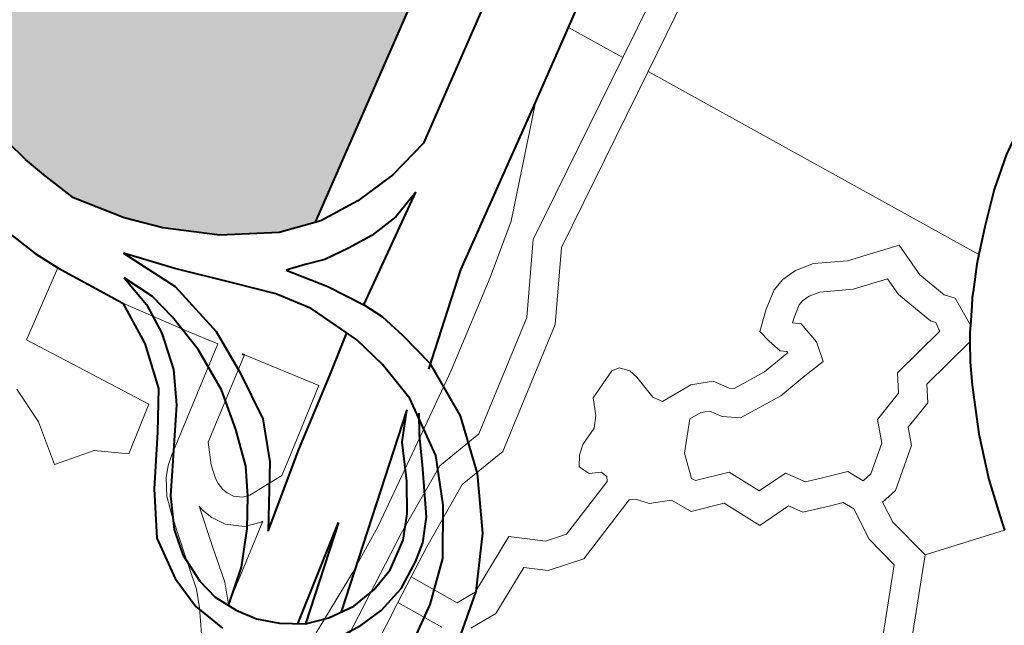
# Model space of a CAD drawing. Header units: metres. Extents: x 149090 to 149776, y 485756 to 486362.
# Tile 26 of 93: x 149580.6 to 149585.72, y 486276.55 to 486279.7. Entities that reach past the tile are written whole.
import ezdxf

# ---------------------------------------------------------------- set-up
doc = ezdxf.new("R2010")
doc.units = ezdxf.units.M
doc.header["$MEASUREMENT"] = 0
for name, color, linetype, lineweight in [('WVB-pen-brm-dik 018', 6, 'Continuous', 13), ('WVB-pen-dik 035', 1, 'Continuous', 40), ('WVB-raster-60%', 253, 'Continuous', 30)]:
    doc.layers.add(name, color=color, linetype=linetype, lineweight=lineweight)

# ---------------------------------------------------------------- blocks, each defined once
blk = doc.blocks.new('INZET')
at = {"layer": 'WVB-raster-60%', "ltscale": 0.5, "extrusion": (0, 0, -1)}
blk.add_hatch(color=256, dxfattribs=at).paths.add_polyline_path([(0.122486, -0.100404), (0.12159, -0.099864), (0.119378, -0.098525), (0.116693, -0.096928), (0.114935, -0.095906), (0.113636, -0.095155), (0.111993, -0.094198), (0.111888, -0.093906), (0.111805, -0.093718), (0.111693, -0.093564), (0.111597, -0.093477), (0.111501, -0.093412), (0.110411, -0.092801), (0.110411, -0.0928), (0.110511, -0.092623), (0.111091, -0.091562), (0.111139, -0.091474), (0.111211, -0.091342), (0.111768, -0.090313), (0.111825, -0.09021), (0.112221, -0.089497), (0.11676, -0.091968), (0.120722, -0.094137), (0.121543, -0.094595), (0.12184, -0.094705), (0.122361, -0.094679), (0.124532, -0.09457), (0.124549, -0.094792), (0.124578, -0.095161), (0.124598, -0.095535), (0.124659, -0.09662), (0.124675, -0.097068), (0.124664, -0.097394), (0.12462, -0.097877), (0.124573, -0.098135), (0.124509, -0.09837), (0.124394, -0.098747), (0.124082, -0.099222), (0.123815, -0.099538), (0.123373, -0.099941), (0.122851, -0.100274)])
at = {"layer": 'WVB-pen-brm-dik 018'}
for p, q in [((-0.125052, -0.09899), (-0.125181, -0.098564)), ((-0.124946, -0.099248), (-0.125052, -0.09899)), ((-0.125643, -0.099673), (-0.124946, -0.099248)), ((-0.124946, -0.099248), (-0.125643, -0.099673)), ((-0.124604, -0.099939), (-0.124946, -0.099248)), ((-0.124988, -0.100953), (-0.125643, -0.099673)), ((-0.125643, -0.099673), (-0.124988, -0.100953)), ((-0.124216, -0.100577), (-0.124604, -0.099939)), ((-0.118555, -0.099897), (-0.119165, -0.100267)), ((-0.12602, -0.100033), (-0.126033, -0.10044)), ((-0.126033, -0.10044), (-0.12602, -0.100033)), ((-0.117459, -0.100072), (-0.118883, -0.100848)), ((-0.118883, -0.100848), (-0.117459, -0.100072)), ((-0.119165, -0.100267), (-0.119894, -0.100708)), ((-0.118883, -0.100848), (-0.119165, -0.100267)), ((-0.119165, -0.100267), (-0.118883, -0.100848)), ((-0.118752, -0.101119), (-0.117315, -0.100335)), ((-0.117315, -0.100335), (-0.118752, -0.101119)), ((-0.126033, -0.10044), (-0.126151, -0.100899)), ((-0.126151, -0.100899), (-0.126033, -0.10044)), ((-0.124109, -0.100745), (-0.124216, -0.100577)), ((-0.124041, -0.100853), (-0.124109, -0.100745)), ((-0.119894, -0.100708), (-0.120812, -0.101568)), ((-0.125098, -0.101519), (-0.124041, -0.100853)), ((-0.120736, -0.101858), (-0.118883, -0.100848)), ((-0.118883, -0.100848), (-0.120736, -0.101858)), ((-0.126151, -0.100899), (-0.125731, -0.101017)), ((-0.125731, -0.101017), (-0.126151, -0.100899)), ((-0.125456, -0.101253), (-0.124988, -0.100953)), ((-0.124988, -0.100953), (-0.125456, -0.101253)), ((-0.125731, -0.101017), (-0.125456, -0.101253)), ((-0.125456, -0.101253), (-0.125731, -0.101017)), ((-0.123881, -0.101106), (-0.124711, -0.10163)), ((-0.123434, -0.101812), (-0.123881, -0.101106)), ((-0.118752, -0.101119), (-0.120542, -0.102094)), ((-0.120542, -0.102094), (-0.118752, -0.101119)), ((-0.117037, -0.104657), (-0.118752, -0.101119)), ((-0.118752, -0.101119), (-0.117037, -0.104657)), ((-0.125283, -0.101681), (-0.125191, -0.101589)), ((-0.125191, -0.101589), (-0.125098, -0.101519)), ((-0.120812, -0.101568), (-0.121328, -0.101921)), ((-0.125386, -0.10184), (-0.125283, -0.101681)), ((-0.124711, -0.10163), (-0.124821, -0.10184)), ((-0.12546, -0.102032), (-0.125386, -0.10184)), ((-0.124821, -0.10184), (-0.124867, -0.101983)), ((-0.124142, -0.102264), (-0.123434, -0.101812)), ((-0.121258, -0.102481), (-0.120736, -0.101858)), ((-0.120736, -0.101858), (-0.121258, -0.102481)), ((-0.124867, -0.101983), (-0.124876, -0.102042)), ((-0.121328, -0.101921), (-0.122156, -0.102442)), ((-0.125588, -0.102457), (-0.12546, -0.102032)), ((-0.124876, -0.102042), (-0.124871, -0.102121)), ((-0.120542, -0.102094), (-0.121058, -0.102709)), ((-0.121058, -0.102709), (-0.120542, -0.102094)), ((-0.125176, -0.10213), (-0.125301, -0.102542)), ((-0.125172, -0.102118), (-0.125176, -0.10213)), ((-0.125168, -0.102174), (-0.125172, -0.102118)), ((-0.125132, -0.102292), (-0.125168, -0.102174)), ((-0.124871, -0.102121), (-0.124854, -0.102176)), ((-0.124854, -0.102176), (-0.124821, -0.102239)), ((-0.12506, -0.102428), (-0.125132, -0.102292)), ((-0.124821, -0.102239), (-0.124748, -0.102303)), ((-0.124748, -0.102303), (-0.124675, -0.102331)), ((-0.124286, -0.102354), (-0.124142, -0.102264)), ((-0.124675, -0.102331), (-0.124286, -0.102354)), ((-0.125691, -0.10281), (-0.125588, -0.102457)), ((-0.124907, -0.102563), (-0.12506, -0.102428)), ((-0.122219, -0.102478), (-0.122828, -0.102825)), ((-0.122361, -0.103181), (-0.121258, -0.102481)), ((-0.121258, -0.102481), (-0.122361, -0.103181)), ((-0.122156, -0.102442), (-0.122219, -0.102478)), ((-0.125301, -0.102542), (-0.12541, -0.102918)), ((-0.12474, -0.102628), (-0.124907, -0.102563)), ((-0.125487, -0.103112), (-0.124721, -0.102629)), ((-0.124721, -0.102629), (-0.12474, -0.102628)), ((-0.121058, -0.102709), (-0.122263, -0.103475)), ((-0.122263, -0.103475), (-0.121058, -0.102709)), ((-0.125776, -0.102985), (-0.125691, -0.10281)), ((-0.122828, -0.102825), (-0.123769, -0.103362)), ((-0.12541, -0.102918), (-0.125511, -0.103127)), ((-0.126078, -0.103491), (-0.125776, -0.102985)), ((-0.125511, -0.103127), (-0.125487, -0.103112)), ((-0.123613, -0.10356), (-0.122883, -0.103219)), ((-0.122883, -0.103219), (-0.123613, -0.10356)), ((-0.122883, -0.103219), (-0.122361, -0.103181)), ((-0.122361, -0.103181), (-0.122883, -0.103219)), ((-0.123769, -0.103362), (-0.124267, -0.103604)), ((-0.122806, -0.103514), (-0.123481, -0.10383)), ((-0.123481, -0.10383), (-0.122806, -0.103514)), ((-0.122263, -0.103475), (-0.122806, -0.103514)), ((-0.122806, -0.103514), (-0.122263, -0.103475)), ((-0.121175, -0.103561), (-0.120852, -0.103443)), ((-0.120852, -0.103443), (-0.121175, -0.103561)), ((-0.120852, -0.103443), (-0.120771, -0.103464)), ((-0.120771, -0.103464), (-0.120852, -0.103443)), ((-0.120771, -0.103464), (-0.120701, -0.103551)), ((-0.120701, -0.103551), (-0.120771, -0.103464)), ((-0.125869, -0.104734), (-0.123613, -0.10356)), ((-0.123613, -0.10356), (-0.125869, -0.104734)), ((-0.124267, -0.103604), (-0.125261, -0.104036)), ((-0.121256, -0.103728), (-0.121175, -0.103561)), ((-0.121175, -0.103561), (-0.121256, -0.103728)), ((-0.120701, -0.103551), (-0.120679, -0.103648)), ((-0.120679, -0.103648), (-0.120701, -0.103551)), ((-0.121347, -0.103825), (-0.121256, -0.103728)), ((-0.121256, -0.103728), (-0.121347, -0.103825)), ((-0.120679, -0.103648), (-0.120663, -0.103912)), ((-0.120663, -0.103912), (-0.120679, -0.103648)), ((-0.11917, -0.103845), (-0.118988, -0.103727)), ((-0.118988, -0.103727), (-0.11917, -0.103845)), ((-0.118988, -0.103727), (-0.118852, -0.103693)), ((-0.118852, -0.103693), (-0.118988, -0.103727)), ((-0.118852, -0.103693), (-0.118691, -0.103693)), ((-0.118691, -0.103693), (-0.118852, -0.103693)), ((-0.118691, -0.103693), (-0.118497, -0.103741)), ((-0.118497, -0.103741), (-0.118691, -0.103693)), ((-0.118497, -0.103741), (-0.11819, -0.103923)), ((-0.11819, -0.103923), (-0.118497, -0.103741)), ((-0.123481, -0.10383), (-0.123792, -0.103992)), ((-0.123792, -0.103992), (-0.123481, -0.10383)), ((-0.121541, -0.103895), (-0.121347, -0.103825)), ((-0.121347, -0.103825), (-0.121541, -0.103895)), ((-0.119361, -0.103998), (-0.11917, -0.103845)), ((-0.11917, -0.103845), (-0.119361, -0.103998)), ((-0.121633, -0.103966), (-0.121541, -0.103895)), ((-0.121541, -0.103895), (-0.121633, -0.103966)), ((-0.120663, -0.103912), (-0.120606, -0.104008)), ((-0.120606, -0.104008), (-0.120663, -0.103912)), ((-0.11819, -0.103923), (-0.11766, -0.104099)), ((-0.11766, -0.104099), (-0.11819, -0.103923)), ((-0.124059, -0.10413), (-0.123792, -0.103992)), ((-0.123792, -0.103992), (-0.124059, -0.10413)), ((-0.123792, -0.103992), (-0.123558, -0.104485)), ((-0.123558, -0.104485), (-0.123792, -0.103992)), ((-0.121708, -0.104063), (-0.121633, -0.103966)), ((-0.121633, -0.103966), (-0.121708, -0.104063)), ((-0.120606, -0.104008), (-0.120267, -0.104037)), ((-0.120267, -0.104037), (-0.120606, -0.104008)), ((-0.120267, -0.104037), (-0.120055, -0.104138)), ((-0.120055, -0.104138), (-0.120267, -0.104037)), ((-0.119338, -0.104137), (-0.119361, -0.103998)), ((-0.119361, -0.103998), (-0.119338, -0.104137)), ((-0.118866, -0.104006), (-0.118994, -0.104089)), ((-0.118866, -0.104006), (-0.118994, -0.104089)), ((-0.118815, -0.103993), (-0.118866, -0.104006)), ((-0.118815, -0.103993), (-0.118866, -0.104006)), ((-0.118728, -0.103993), (-0.118815, -0.103993)), ((-0.118728, -0.103993), (-0.118815, -0.103993)), ((-0.118612, -0.104022), (-0.118728, -0.103993)), ((-0.118612, -0.104022), (-0.118728, -0.103993)), ((-0.118315, -0.104197), (-0.118612, -0.104022)), ((-0.118315, -0.104197), (-0.118612, -0.104022)), ((-0.116517, -0.104195), (-0.1162, -0.103971)), ((-0.124059, -0.10413), (-0.125718, -0.104993)), ((-0.125718, -0.104993), (-0.124059, -0.10413)), ((-0.123835, -0.104602), (-0.124059, -0.10413)), ((-0.124059, -0.10413), (-0.123835, -0.104602)), ((-0.12166, -0.104181), (-0.121708, -0.104063)), ((-0.121708, -0.104063), (-0.12166, -0.104181)), ((-0.120055, -0.104138), (-0.11996, -0.104294)), ((-0.11996, -0.104294), (-0.120055, -0.104138)), ((-0.119302, -0.104282), (-0.119338, -0.104137)), ((-0.119338, -0.104137), (-0.119302, -0.104282)), ((-0.118994, -0.104089), (-0.119032, -0.104119)), ((-0.118994, -0.104089), (-0.119032, -0.104119)), ((-0.119032, -0.104119), (-0.118962, -0.10418)), ((-0.119032, -0.104119), (-0.118962, -0.10418)), ((-0.11766, -0.104099), (-0.11766, -0.104474)), ((-0.11766, -0.104474), (-0.11766, -0.104099)), ((-0.123342, -0.104504), (-0.122722, -0.104232)), ((-0.122722, -0.104232), (-0.123342, -0.104504)), ((-0.122722, -0.104232), (-0.122438, -0.104491)), ((-0.122438, -0.104491), (-0.122722, -0.104232)), ((-0.121552, -0.10424), (-0.12166, -0.104181)), ((-0.12166, -0.104181), (-0.121552, -0.10424)), ((-0.12153, -0.10431), (-0.121552, -0.10424)), ((-0.121552, -0.10424), (-0.12153, -0.10431)), ((-0.118962, -0.10418), (-0.118938, -0.104424)), ((-0.118962, -0.10418), (-0.118938, -0.104424)), ((-0.11796, -0.104316), (-0.118315, -0.104197)), ((-0.11796, -0.104316), (-0.118315, -0.104197)), ((-0.11682, -0.104457), (-0.116517, -0.104195)), ((-0.122218, -0.104559), (-0.121556, -0.104354)), ((-0.121556, -0.104354), (-0.122218, -0.104559)), ((-0.121556, -0.104354), (-0.12153, -0.10431)), ((-0.12153, -0.10431), (-0.121556, -0.104354)), ((-0.120478, -0.10432), (-0.120728, -0.10458)), ((-0.120478, -0.10432), (-0.120728, -0.10458)), ((-0.120347, -0.104331), (-0.120478, -0.10432)), ((-0.120347, -0.104331), (-0.120478, -0.10432)), ((-0.120265, -0.10437), (-0.120347, -0.104331)), ((-0.120265, -0.10437), (-0.120347, -0.104331)), ((-0.11996, -0.104294), (-0.11992, -0.104327)), ((-0.11992, -0.104327), (-0.11996, -0.104294)), ((-0.11992, -0.104327), (-0.11956, -0.104367)), ((-0.11956, -0.104367), (-0.11992, -0.104327)), ((-0.11956, -0.104367), (-0.119262, -0.104345)), ((-0.119262, -0.104345), (-0.11956, -0.104367)), ((-0.119249, -0.104328), (-0.119302, -0.104282)), ((-0.119302, -0.104282), (-0.119249, -0.104328)), ((-0.119262, -0.104345), (-0.119247, -0.104344)), ((-0.119247, -0.104344), (-0.119262, -0.104345)), ((-0.119247, -0.104344), (-0.119249, -0.104328)), ((-0.119249, -0.104328), (-0.119247, -0.104344)), ((-0.11796, -0.104515), (-0.11796, -0.104316)), ((-0.11796, -0.104515), (-0.11796, -0.104316)), ((-0.12019, -0.104493), (-0.120265, -0.10437)), ((-0.12019, -0.104493), (-0.120265, -0.10437)), ((-0.118938, -0.104424), (-0.119, -0.104631)), ((-0.118938, -0.104424), (-0.119, -0.104631)), ((-0.117037, -0.104657), (-0.11682, -0.104457)), ((-0.123558, -0.104485), (-0.123342, -0.104504)), ((-0.123342, -0.104504), (-0.123558, -0.104485)), ((-0.122438, -0.104491), (-0.122218, -0.104559)), ((-0.122218, -0.104559), (-0.122438, -0.104491)), ((-0.120043, -0.104615), (-0.12019, -0.104493)), ((-0.120043, -0.104615), (-0.12019, -0.104493)), ((-0.117846, -0.104928), (-0.11796, -0.104515)), ((-0.117846, -0.104928), (-0.11796, -0.104515)), ((-0.11766, -0.104474), (-0.117573, -0.104791)), ((-0.117573, -0.104791), (-0.11766, -0.104474)), ((-0.12278, -0.104585), (-0.123292, -0.10481)), ((-0.12278, -0.104585), (-0.123292, -0.10481)), ((-0.122591, -0.104758), (-0.12278, -0.104585)), ((-0.122591, -0.104758), (-0.12278, -0.104585)), ((-0.121479, -0.104644), (-0.122218, -0.104873)), ((-0.121479, -0.104644), (-0.122218, -0.104873)), ((-0.121417, -0.104677), (-0.121479, -0.104644)), ((-0.121417, -0.104677), (-0.121479, -0.104644)), ((-0.120728, -0.10458), (-0.120821, -0.104835)), ((-0.120728, -0.10458), (-0.120821, -0.104835)), ((-0.119566, -0.104668), (-0.120043, -0.104615)), ((-0.119566, -0.104668), (-0.120043, -0.104615)), ((-0.119243, -0.104644), (-0.119566, -0.104668)), ((-0.119243, -0.104644), (-0.119566, -0.104668)), ((-0.119, -0.104631), (-0.119243, -0.104644)), ((-0.119, -0.104631), (-0.119243, -0.104644)), ((-0.117112, -0.104727), (-0.117037, -0.104657)), ((-0.122218, -0.104873), (-0.122591, -0.104758)), ((-0.122218, -0.104873), (-0.122591, -0.104758)), ((-0.121331, -0.104796), (-0.121417, -0.104677)), ((-0.121331, -0.104796), (-0.121417, -0.104677)), ((-0.117309, -0.104937), (-0.117112, -0.104727)), ((-0.123292, -0.10481), (-0.123594, -0.104783)), ((-0.123292, -0.10481), (-0.123594, -0.104783)), ((-0.121123, -0.1049), (-0.121331, -0.104796)), ((-0.121123, -0.1049), (-0.121331, -0.104796)), ((-0.120821, -0.104835), (-0.120801, -0.104877)), ((-0.120821, -0.104835), (-0.120801, -0.104877)), ((-0.117573, -0.104791), (-0.1175, -0.104884)), ((-0.1175, -0.104884), (-0.117573, -0.104791)), ((-0.121021, -0.105113), (-0.121123, -0.1049)), ((-0.121021, -0.105113), (-0.121123, -0.1049)), ((-0.120801, -0.104877), (-0.120463, -0.105007)), ((-0.120801, -0.104877), (-0.120463, -0.105007)), ((-0.11781, -0.104974), (-0.117846, -0.104928)), ((-0.11781, -0.104974), (-0.117846, -0.104928)), ((-0.117811, -0.104983), (-0.11781, -0.104974)), ((-0.117811, -0.104983), (-0.11781, -0.104974)), ((-0.1175, -0.104884), (-0.117532, -0.105205)), ((-0.117532, -0.105205), (-0.1175, -0.104884)), ((-0.11735, -0.104981), (-0.117309, -0.104937)), ((-0.120463, -0.105007), (-0.12032, -0.105348)), ((-0.120463, -0.105007), (-0.12032, -0.105348)), ((-0.118436, -0.105172), (-0.117829, -0.105072)), ((-0.118436, -0.105172), (-0.117829, -0.105072)), ((-0.117829, -0.105072), (-0.117826, -0.105051)), ((-0.117829, -0.105072), (-0.117826, -0.105051)), ((-0.117826, -0.105051), (-0.117811, -0.104983)), ((-0.117826, -0.105051), (-0.117811, -0.104983)), ((-0.117532, -0.105205), (-0.117406, -0.10505)), ((-0.117406, -0.10505), (-0.11735, -0.104981)), ((-0.120691, -0.105241), (-0.121021, -0.105113)), ((-0.120691, -0.105241), (-0.121021, -0.105113)), ((-0.11855, -0.105351), (-0.118436, -0.105172)), ((-0.11855, -0.105351), (-0.118436, -0.105172)), ((-0.120521, -0.105645), (-0.120691, -0.105241)), ((-0.120521, -0.105645), (-0.120691, -0.105241)), ((-0.117635, -0.105344), (-0.117581, -0.105266)), ((-0.117581, -0.105266), (-0.117532, -0.105205)), ((-0.12032, -0.105348), (-0.119991, -0.105353)), ((-0.12032, -0.105348), (-0.119991, -0.105353)), ((-0.119991, -0.105353), (-0.119871, -0.105548)), ((-0.119991, -0.105353), (-0.119871, -0.105548)), ((-0.118887, -0.105448), (-0.11855, -0.105351)), ((-0.118887, -0.105448), (-0.11855, -0.105351)), ((-0.117635, -0.105344), (-0.118255, -0.105446)), ((-0.118255, -0.105446), (-0.117635, -0.105344)), ((-0.117753, -0.105515), (-0.117635, -0.105344)), ((-0.118992, -0.105675), (-0.118887, -0.105448)), ((-0.118992, -0.105675), (-0.118887, -0.105448)), ((-0.118255, -0.105446), (-0.118358, -0.105609)), ((-0.118358, -0.105609), (-0.118255, -0.105446)), ((-0.119871, -0.105548), (-0.119692, -0.105621)), ((-0.119871, -0.105548), (-0.119692, -0.105621)), ((-0.117876, -0.105725), (-0.117753, -0.105515)), ((-0.120161, -0.10565), (-0.120521, -0.105645)), ((-0.120161, -0.10565), (-0.120521, -0.105645)), ((-0.120076, -0.105789), (-0.120161, -0.10565)), ((-0.120076, -0.105789), (-0.120161, -0.10565)), ((-0.119692, -0.105621), (-0.119452, -0.105713)), ((-0.119692, -0.105621), (-0.119452, -0.105713)), ((-0.119269, -0.105871), (-0.118992, -0.105675)), ((-0.119269, -0.105871), (-0.118992, -0.105675)), ((-0.118358, -0.105609), (-0.118672, -0.105698)), ((-0.118672, -0.105698), (-0.118358, -0.105609)), ((-0.119802, -0.1059), (-0.120076, -0.105789)), ((-0.119802, -0.1059), (-0.120076, -0.105789)), ((-0.119452, -0.105713), (-0.119377, -0.105884)), ((-0.119452, -0.105713), (-0.119377, -0.105884)), ((-0.118672, -0.105698), (-0.118753, -0.105874)), ((-0.118753, -0.105874), (-0.118672, -0.105698)), ((-0.118111, -0.10618), (-0.117876, -0.105725)), ((-0.119377, -0.105884), (-0.119269, -0.105871)), ((-0.119377, -0.105884), (-0.119269, -0.105871)), ((-0.118753, -0.105874), (-0.119158, -0.10616)), ((-0.119158, -0.10616), (-0.118753, -0.105874)), ((-0.119676, -0.105948), (-0.119802, -0.1059)), ((-0.119676, -0.105948), (-0.119802, -0.1059)), ((-0.119624, -0.106067), (-0.119676, -0.105948)), ((-0.119624, -0.106067), (-0.119676, -0.105948)), ((-0.119675, -0.106416), (-0.119624, -0.106067)), ((-0.119675, -0.106416), (-0.119624, -0.106067)), ((-0.119338, -0.106181), (-0.119371, -0.106413)), ((-0.119371, -0.106413), (-0.119338, -0.106181)), ((-0.119158, -0.10616), (-0.119338, -0.106181)), ((-0.119338, -0.106181), (-0.119158, -0.10616)), ((-0.118298, -0.106627), (-0.118111, -0.10618)), ((-0.119614, -0.106784), (-0.119675, -0.106416)), ((-0.119614, -0.106784), (-0.119675, -0.106416)), ((-0.119371, -0.106413), (-0.119293, -0.106884)), ((-0.119293, -0.106884), (-0.119371, -0.106413)), ((-0.118422, -0.106997), (-0.118298, -0.106627)), ((-0.120297, -0.107487), (-0.119614, -0.106784)), ((-0.120297, -0.107487), (-0.119614, -0.106784)), ((-0.119293, -0.106884), (-0.120192, -0.10781)), ((-0.120192, -0.10781), (-0.119293, -0.106884)), ((-0.119293, -0.106884), (-0.118472, -0.107151)), ((-0.118472, -0.107151), (-0.119293, -0.106884)), ((-0.118472, -0.107151), (-0.118422, -0.106997)), ((-0.118473, -0.107153), (-0.118472, -0.107151))]:
    blk.add_line(p, q, dxfattribs=at)
at = {"layer": 'WVB-pen-dik 035'}
for p, q in [((-0.124573, -0.098135), (-0.12462, -0.097877)), ((-0.124509, -0.09837), (-0.124573, -0.098135)), ((-0.124394, -0.098747), (-0.124509, -0.09837)), ((-0.125181, -0.098564), (-0.125052, -0.09899)), ((-0.125052, -0.09899), (-0.124946, -0.099248)), ((-0.124946, -0.099248), (-0.124604, -0.099939)), ((-0.123894, -0.101085), (-0.123881, -0.101106))]:
    blk.add_line(p, q, dxfattribs=at)
at = {"layer": 'WVB-pen-dik 035', "ltscale": 0.5}
for p, q in [((-0.124082, -0.099222), (-0.124394, -0.098747)), ((-0.123815, -0.099538), (-0.124082, -0.099222)), ((-0.123957, -0.099955), (-0.124299, -0.099518)), ((-0.124299, -0.099518), (-0.124061, -0.100109)), ((-0.123373, -0.099941), (-0.123815, -0.099538)), ((-0.124443, -0.099731), (-0.124413, -0.10009)), ((-0.124313, -0.100058), (-0.124443, -0.099731)), ((-0.124604, -0.099939), (-0.124661, -0.100413)), ((-0.12354, -0.100433), (-0.123957, -0.099955)), ((-0.122851, -0.100274), (-0.123373, -0.099941)), ((-0.124265, -0.100354), (-0.124313, -0.100058)), ((-0.124413, -0.10009), (-0.124455, -0.100427)), ((-0.124061, -0.100109), (-0.123981, -0.100739)), ((-0.124241, -0.100783), (-0.124265, -0.100354)), ((-0.122429, -0.100425), (-0.122851, -0.100274)), ((-0.124661, -0.100413), (-0.124813, -0.100878)), ((-0.124455, -0.100427), (-0.124571, -0.100805)), ((-0.123249, -0.100777), (-0.12354, -0.100433)), ((-0.121994, -0.100477), (-0.122429, -0.100425)), ((-0.121541, -0.100467), (-0.121994, -0.100477)), ((-0.121092, -0.10038), (-0.121541, -0.100467)), ((-0.123018, -0.100636), (-0.122763, -0.101023)), ((-0.122824, -0.100703), (-0.123018, -0.100636)), ((-0.123981, -0.100739), (-0.124023, -0.101227)), ((-0.123037, -0.101111), (-0.123249, -0.100777)), ((-0.122627, -0.100776), (-0.122824, -0.100703)), ((-0.122355, -0.100823), (-0.122627, -0.100776)), ((-0.122568, -0.101396), (-0.12145, -0.100751)), ((-0.12145, -0.100751), (-0.121768, -0.100842)), ((-0.121531, -0.101681), (-0.119894, -0.100708)), ((-0.124813, -0.100878), (-0.125081, -0.101241)), ((-0.124571, -0.100805), (-0.124758, -0.101124)), ((-0.124287, -0.101265), (-0.124241, -0.100783)), ((-0.122083, -0.100855), (-0.122355, -0.100823)), ((-0.121768, -0.100842), (-0.122083, -0.100855)), ((-0.122763, -0.101023), (-0.122568, -0.101396)), ((-0.124758, -0.101124), (-0.125057, -0.101496)), ((-0.122923, -0.101411), (-0.123037, -0.101111)), ((-0.125081, -0.101241), (-0.125451, -0.101704)), ((-0.124402, -0.101687), (-0.124287, -0.101265)), ((-0.124023, -0.101227), (-0.124108, -0.10176)), ((-0.122836, -0.101651), (-0.122923, -0.101411)), ((-0.122478, -0.101617), (-0.122568, -0.101396)), ((-0.125057, -0.101496), (-0.125354, -0.10186)), ((-0.12327, -0.101785), (-0.122879, -0.101531)), ((-0.124537, -0.10206), (-0.124402, -0.101687)), ((-0.122766, -0.102016), (-0.122836, -0.101651)), ((-0.122418, -0.101892), (-0.122478, -0.101617)), ((-0.122398, -0.102332), (-0.121531, -0.101681)), ((-0.125451, -0.101704), (-0.125725, -0.102138)), ((-0.124108, -0.10176), (-0.124306, -0.102168)), ((-0.123986, -0.102234), (-0.12327, -0.101785)), ((-0.125354, -0.10186), (-0.125523, -0.102169)), ((-0.122351, -0.102297), (-0.122418, -0.101892)), ((-0.124698, -0.102328), (-0.124537, -0.10206)), ((-0.122738, -0.102468), (-0.122766, -0.102016)), ((-0.125725, -0.102138), (-0.12581, -0.102589)), ((-0.125523, -0.102169), (-0.125602, -0.102437)), ((-0.124306, -0.102168), (-0.124734, -0.102745)), ((-0.124734, -0.102745), (-0.123986, -0.102234)), ((-0.12241, -0.102917), (-0.122351, -0.102297)), ((-0.124901, -0.102599), (-0.124698, -0.102328)), ((-0.125602, -0.102437), (-0.125615, -0.102759)), ((-0.122855, -0.103108), (-0.122738, -0.102468)), ((-0.12581, -0.102589), (-0.1258, -0.102951)), ((-0.125179, -0.102892), (-0.124901, -0.102599)), ((-0.12283, -0.102546), (-0.124598, -0.10387)), ((-0.123063, -0.102793), (-0.12283, -0.102546)), ((-0.122873, -0.102837), (-0.122744, -0.102647)), ((-0.125615, -0.102759), (-0.125581, -0.102987)), ((-0.123257, -0.103153), (-0.123063, -0.102793)), ((-0.125518, -0.103137), (-0.125179, -0.102892)), ((-0.123026, -0.103108), (-0.122873, -0.102837)), ((-0.122611, -0.103511), (-0.12241, -0.102917)), ((-0.1258, -0.102951), (-0.125703, -0.103295)), ((-0.125581, -0.102987), (-0.125481, -0.103226)), ((-0.125036, -0.10371), (-0.124087, -0.103094)), ((-0.124087, -0.103094), (-0.124974, -0.103756)), ((-0.123304, -0.103574), (-0.123026, -0.103108)), ((-0.12309, -0.103573), (-0.122855, -0.103108)), ((-0.125481, -0.103226), (-0.12536, -0.103418)), ((-0.12345, -0.103431), (-0.123257, -0.103153)), ((-0.12536, -0.103418), (-0.125189, -0.103595)), ((-0.123641, -0.103631), (-0.12345, -0.103431)), ((-0.122923, -0.104048), (-0.122611, -0.103511)), ((-0.125189, -0.103595), (-0.124974, -0.103756)), ((-0.12393, -0.103803), (-0.123641, -0.103631)), ((-0.123489, -0.103771), (-0.123304, -0.103574)), ((-0.123413, -0.104026), (-0.12309, -0.103573)), ((-0.124974, -0.103756), (-0.124738, -0.103845)), ((-0.124738, -0.103845), (-0.124457, -0.103895)), ((-0.124189, -0.103877), (-0.12393, -0.103803)), ((-0.123665, -0.103889), (-0.123489, -0.103771)), ((-0.124457, -0.103895), (-0.124189, -0.103877)), ((-0.123949, -0.104029), (-0.123665, -0.103889)), ((-0.12425, -0.104095), (-0.123949, -0.104029)), ((-0.123797, -0.104339), (-0.123413, -0.104026)), ((-0.12333, -0.104505), (-0.122923, -0.104048)), ((-0.124781, -0.104068), (-0.124509, -0.104101)), ((-0.124509, -0.104101), (-0.12425, -0.104095)), ((-0.124202, -0.104577), (-0.123797, -0.104339)), ((-0.123803, -0.104841), (-0.12333, -0.104505))]:
    blk.add_line(p, q, dxfattribs=at)
at = {"layer": 'WVB-pen-dik 035', "flags": 128}
for points in [[(-0.111993, -0.094198), (-0.113636, -0.095155), (-0.114935, -0.095906), (-0.116693, -0.096928), (-0.119378, -0.098525), (-0.12159, -0.099864), (-0.122486, -0.100404)], [(-0.112599, -0.095361), (-0.113285, -0.09576), (-0.114584, -0.096512), (-0.116338, -0.097532), (-0.119018, -0.099125), (-0.121092, -0.10038)], [(-0.119165, -0.100267), (-0.118555, -0.099897), (-0.115882, -0.098307), (-0.114132, -0.09729), (-0.113483, -0.096915)], [(-0.119894, -0.100708), (-0.119165, -0.100267)], [(-0.115886, -0.103791), (-0.1162, -0.103971), (-0.116517, -0.104195), (-0.11682, -0.104457), (-0.117037, -0.104657)], [(-0.117037, -0.104657), (-0.117112, -0.104727), (-0.117309, -0.104937)], [(-0.117309, -0.104937), (-0.11735, -0.104981), (-0.117406, -0.10505)], [(-0.117406, -0.10505), (-0.117532, -0.105205)], [(-0.117532, -0.105205), (-0.117581, -0.105266), (-0.117635, -0.105344)], [(-0.117635, -0.105344), (-0.117753, -0.105515), (-0.117876, -0.105725), (-0.118111, -0.10618), (-0.118298, -0.106627), (-0.118422, -0.106997), (-0.118472, -0.107151)]]:
    blk.add_lwpolyline(points, dxfattribs=at)
at = {"layer": 'WVB-raster-60%', "ltscale": 0.5, "flags": 128}
blk.add_lwpolyline([(-0.12462, -0.097877), (-0.124573, -0.098135), (-0.124509, -0.09837), (-0.124394, -0.098747), (-0.124082, -0.099222), (-0.123815, -0.099538), (-0.123373, -0.099941), (-0.122851, -0.100274), (-0.122486, -0.100404), (-0.12159, -0.099864), (-0.119378, -0.098525), (-0.116693, -0.096928), (-0.114935, -0.095906), (-0.113636, -0.095155), (-0.111993, -0.094198), (-0.111888, -0.093906), (-0.111805, -0.093718)], dxfattribs=at)

msp = doc.modelspace()

# ---------------------------------------------------------------- block references
at = {"layer": 'WVB-raster-60%', "xscale": 500.0000000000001, "yscale": 500.0000000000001, "zscale": 500.0000000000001, "rotation": 35.19028839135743}
msp.add_blockref('INZET', (149603.259, 486354.9637), dxfattribs=at)

doc.saveas('drawing.dxf')
